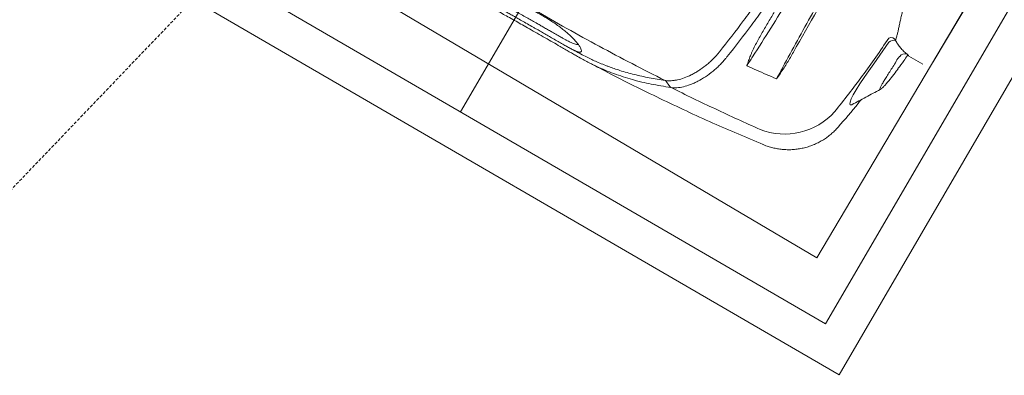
# Model space of a CAD drawing. Header units: millimetres. Extents: x -750 to 72845, y -24282 to 18874.
# Tile 108 of 154: x 64292 to 65087, y 13272 to 13559. Entities that reach past the tile are written whole.
import ezdxf

# ---------------------------------------------------------------- set-up
doc = ezdxf.new("R2010")
doc.units = ezdxf.units.MM
doc.header["$MEASUREMENT"] = 0
doc.linetypes.add('HIDDENX2', pattern=[0.75, 0.5, -0.25])
doc.layers.add('IRISH HOUSE_HYD AIRPORT_DRAINAGE LAYOUT 1$0$GREY SCALE', color=8, linetype='Continuous')
for name, color, linetype, lineweight in [('IRISH HOUSE_HYD AIRPORT_DRAINAGE LAYOUT 1$0$GREYSCALE', 8, 'Continuous', 0), ('M-MEP-ELLG-CABLE', 146, 'HIDDENX2', 20), ('M-MEP-ELPR-EQUIP', 6, 'Continuous', 20)]:
    doc.layers.add(name, color=color, linetype=linetype, lineweight=lineweight)

# ---------------------------------------------------------------- blocks, each defined once
blk = doc.blocks.new('IRISH HOUSE_HYD AIRPORT_DRAINAGE LAYOUT 1$0$FLOOR PLAN')
at = {"layer": 'IRISH HOUSE_HYD AIRPORT_DRAINAGE LAYOUT 1$0$GREYSCALE', "color": 8, "lineweight": 0}
for p, q in [((15237.47, 14498.25), (14648, 13484.58)), ((15558.04, 14311.83), (14953.45, 13272.17)), ((15516.93, 14300.95), (14942.57, 13313.28)), ((15165.22, 13754.86, -57105.36), (14935.54, 13366.63, -57105.36)), ((14392, 13688.18, -57105.36), (14935.54, 13366.63, -57105.36)), ((14942.57, 13313.28), (14353.42, 13655.88)), ((14953.45, 13272.17), (14312.32, 13645)), ((15029.34, 13524.92, -57105.4), (15077.49, 13606.31, -57105.4)), ((14999.05, 13542.31, -57105.4), (14999.79, 13545.04, -57105.4)), ((14981.45, 13523.46, -57105.4), (14993.56, 13540.8, -57105.4)), ((14863.19, 13529.37, -57105.4), (14863.2, 13529.38, -57105.4)), ((15020.85, 13523.15, -57105.4), (15009.76, 13529.71, -57105.4)), ((14977.31, 13517.82, -57105.4), (14981.44, 13523.46, -57105.4)), ((14981.44, 13523.46, -57105.4), (14981.44, 13523.46, -57105.4)), ((14981.44, 13523.46, -57105.4), (14981.44, 13523.46, -57105.4)), ((14973.57, 13512.45, -57105.4), (14977.31, 13517.82, -57105.4)), ((14815.4, 13507.12, -57105.4), (14813.89, 13509.21, -57105.4)), ((14816.91, 13505.03, -57105.4), (14815.4, 13507.12, -57105.4)), ((14967.23, 13502.52, -57105.4), (14970.1, 13507.18, -57105.4)), ((14970.1, 13507.18, -57105.4), (14973.57, 13512.45, -57105.4)), ((14990.48, 13506.25, -57105.4), (14990.21, 13505.98, -57105.4)), ((14991.4, 13507.39, -57105.4), (14990.48, 13506.25, -57105.4)), ((14991.22, 13507.14, -57105.4), (14990.82, 13506.67, -57105.4)), ((14963.27, 13495.11, -57105.4), (14964.9, 13498.4, -57105.4)), ((14964.9, 13498.4, -57105.4), (14967.23, 13502.52, -57105.4)), ((14986.41, 13502.63, -57105.4), (14986.54, 13502.65, -57105.4)), ((14962.02, 13490.93, -57105.4), (14962.29, 13492.55, -57105.4)), ((14962.46, 13490.17, -57105.4), (14962.02, 13490.93, -57105.4)), ((14962.29, 13492.55, -57105.4), (14963.27, 13495.11, -57105.4)), ((14963.59, 13490.36, -57105.4), (14962.46, 13490.17, -57105.4)), ((14963.95, 13490.58, -57105.4), (14963.59, 13490.36, -57105.4)), ((14963.97, 13490.55, -57105.4), (14963.97, 13490.55, -57105.4)), ((14952.58, 13472.33, -57105.4), (14952.58, 13472.34, -57105.4)), ((14892.23, 13458.13, -57105.4), (14892.23, 13458.12, -57105.4))]:
    blk.add_line(p, q, dxfattribs=at)
for centre, radius, start, end in [((21130.68, 10361.07), 7752.88, 141.708854, 166.516628), ((21130.68, 10361.07), 7602.52, 141.773276, 166.244763), ((14995.37, 13540.48, -57105.4), 4.11, 26.4398, 116.04844), ((14997.76, 13536.3, -57105.4), 6.16, 77.87631, 132.9699), ((15006.41, 13526.66, -57105.4), 4.96, 71.8439, 145.95718), ((14877.45, 13514.86, -57105.4), 7.31, 77.43515, 77.75783), ((14909.46, 13520.71, -57105.4), 54.05, 248.4512, 318.32034)]:
    blk.add_arc(centre, radius, start, end, dxfattribs=at)
at = {"layer": 'IRISH HOUSE_HYD AIRPORT_DRAINAGE LAYOUT 1$0$GREYSCALE', "color": 8, "lineweight": 0, "ltscale": 0.25}
for centre, radius, start, end in [((21162.38, 10254.78), 7836.99, 141.329977, 165.793479), ((21207.44, 10240.08), 7731.89, 141.956801, 165.483737)]:
    blk.add_arc(centre, radius, start, end, dxfattribs=at)
at = {"layer": 'IRISH HOUSE_HYD AIRPORT_DRAINAGE LAYOUT 1$0$GREYSCALE', "color": 8, "lineweight": 0}
for points, knots in [([(14987.26, 13753.43, -57105.4), (14983.14, 13743.65, -57105.4), (14978.88, 13733.91, -57105.4), (14970.03, 13714.52, -57105.4), (14965.45, 13704.86, -57105.4), (14955.92, 13685.66, -57105.4), (14950.98, 13676.13, -57105.4), (14940.74, 13657.24, -57105.4), (14935.45, 13647.89, -57105.4), (14924.5, 13629.38, -57105.4), (14918.84, 13620.22, -57105.4), (14907.23, 13602.17, -57105.4), (14901.26, 13593.27, -57105.4), (14892.09, 13580.09, -57105.4), (14889, 13575.72, -57105.4), (14882.74, 13567.05, -57105.4), (14879.59, 13562.74, -57105.4), (14870.02, 13549.91, -57105.4), (14863.54, 13541.49, -57105.4), (14856.95, 13533.17, -57105.4)], [0, 0, 0, 0, 0.125, 0.125, 0.25, 0.25, 0.375, 0.375, 0.5, 0.5, 0.625, 0.625, 0.75, 0.75, 0.8125, 0.8125, 0.875, 0.875, 1, 1, 1, 1]), ([(14863.2, 13529.38, -57105.4), (14869.81, 13537.69, -57105.4), (14876.32, 13546.11, -57105.4), (14885.91, 13558.93, -57105.4), (14889.08, 13563.23, -57105.4), (14895.35, 13571.9, -57105.4), (14898.45, 13576.26, -57105.4), (14907.66, 13589.46, -57105.4), (14913.64, 13598.36, -57105.4), (14925.27, 13616.41, -57105.4), (14930.93, 13625.56, -57105.4), (14941.89, 13644.08, -57105.4), (14947.19, 13653.46, -57105.4), (14957.41, 13672.35, -57105.4), (14962.33, 13681.88, -57105.4), (14969.46, 13696.29, -57105.4), (14971.79, 13701.11, -57105.4), (14976.37, 13710.78, -57105.4), (14978.62, 13715.64, -57105.4), (14985.24, 13730.22, -57105.4), (14989.48, 13739.98, -57105.4), (14993.59, 13749.78, -57105.4)], [0, 0, 0, 0, 0.125, 0.125, 0.1875, 0.1875, 0.25, 0.25, 0.375, 0.375, 0.5, 0.5, 0.625, 0.625, 0.75, 0.75, 0.8125, 0.8125, 0.875, 0.875, 1, 1, 1, 1]), ([(14605.58, 13630.22, -57105.4), (14622.21, 13619.18, -57105.4), (14639.02, 13608.39, -57105.4), (14664.51, 13592.56, -57105.4), (14673.05, 13587.34, -57105.4), (14690.23, 13577.03, -57105.4), (14698.87, 13571.93, -57105.4), (14724.86, 13556.86, -57105.4), (14742.31, 13547.09, -57105.4), (14777.46, 13528.11, -57105.4), (14795.17, 13518.9, -57105.4), (14812.99, 13509.97, -57105.4)], [0, 0, 0, 0, 0.25, 0.25, 0.375, 0.375, 0.5, 0.5, 0.75, 0.75, 1, 1, 1, 1]), ([(14883.62, 13529.08, -57105.4), (14893.42, 13544.37, -57105.4), (14903.21, 13559.94, -57105.4), (14915.43, 13579.74, -57105.4), (14917.88, 13583.72, -57105.4), (14922.75, 13591.69, -57105.4), (14925.18, 13595.68, -57105.4), (14932.45, 13607.69, -57105.4), (14937.27, 13615.73, -57105.4), (14942.07, 13623.81, -57105.4)], [0, 0, 0, 0, 0.5, 0.5, 0.625, 0.625, 0.75, 0.75, 1, 1, 1, 1]), ([(14627.27, 13603.43, -57105.4), (14628.78, 13602.04, -57105.4), (14632.69, 13598.47, -57105.4), (14638.78, 13593.21, -57105.4), (14645.66, 13587.57, -57105.4), (14652.49, 13582.33, -57105.4), (14659.34, 13577.45, -57105.4), (14665.17, 13573.62, -57105.4), (14669.87, 13570.73, -57105.4), (14673.59, 13568.55, -57105.4), (14677.76, 13566.17, -57105.4), (14682.34, 13563.61, -57105.4), (14687.37, 13560.81, -57105.4), (14692.57, 13557.91, -57105.4), (14698.02, 13554.84, -57105.4), (14703.76, 13551.6, -57105.4), (14709.96, 13548.07, -57105.4), (14716.38, 13544.39, -57105.4), (14722.57, 13540.82, -57105.4), (14727.77, 13537.79, -57105.4), (14732.14, 13535.27, -57105.4), (14735.77, 13533.17, -57105.4), (14739.2, 13531.2, -57105.4), (14742.96, 13529.07, -57105.4), (14746.89, 13526.89, -57105.4), (14750.91, 13524.74, -57105.4), (14754.58, 13522.86, -57105.4), (14759.12, 13520.68, -57105.4), (14764.61, 13518.29, -57105.4), (14771.59, 13515.57, -57105.4), (14779.15, 13512.93, -57105.4), (14785.34, 13510.99, -57105.4), (14788.99, 13510.06, -57105.4), (14790.07, 13509.79, -57105.4)], [0, 0, 0, 0, 0.033599, 0.086704, 0.14001, 0.193319, 0.246393, 0.299468, 0.326258, 0.353125, 0.379834, 0.406408, 0.428618, 0.451478, 0.47167, 0.492329, 0.516002, 0.540379, 0.564065, 0.588402, 0.605742, 0.623087, 0.640895, 0.658706, 0.685242, 0.711788, 0.738802, 0.765824, 0.81871, 0.871587, 0.924587, 0.977588, 1, 1, 1, 1]), ([(14957.01, 13608.05, -57105.4), (14952.73, 13600.73, -57105.4), (14948.49, 13593.41, -57105.4), (14940.1, 13578.77, -57105.4), (14935.95, 13571.44, -57105.4), (14927.76, 13556.82, -57105.4), (14923.72, 13549.54, -57105.4), (14915.79, 13535.05, -57105.4), (14911.89, 13527.84, -57105.4), (14908.05, 13520.66, -57105.4)], [0, 0, 0, 0, 0.25, 0.25, 0.5, 0.5, 0.75, 0.75, 1, 1, 1, 1]), ([(14739.18, 13534.59, -57105.4), (14739.85, 13534.28, -57105.4), (14741.4, 13533.55, -57105.4), (14743.06, 13533, -57105.4), (14744.39, 13532.78, -57105.4), (14745.24, 13533, -57105.4), (14745.65, 13533.63, -57105.4), (14745.54, 13534.75, -57105.4), (14744.85, 13536.34, -57105.4), (14743.6, 13538.33, -57105.4), (14741.8, 13540.69, -57105.4), (14739.64, 13543.12, -57105.4), (14737.19, 13545.58, -57105.4), (14734.61, 13547.96, -57105.4), (14731.6, 13550.49, -57105.4), (14728.18, 13553.15, -57105.4), (14724.57, 13555.74, -57105.4), (14720.98, 13558.13, -57105.4), (14717.62, 13560.24, -57105.4), (14714.19, 13562.28, -57105.4), (14710.47, 13564.35, -57105.4), (14706.57, 13566.38, -57105.4), (14702.82, 13568.19, -57105.4), (14698.74, 13570.02, -57105.4), (14694.55, 13571.7, -57105.4), (14690.34, 13573.18, -57105.4), (14686.63, 13574.29, -57105.4), (14683.39, 13575.09, -57105.4), (14680.3, 13575.68, -57105.4), (14677.47, 13576.04, -57105.4), (14675.12, 13576.11, -57105.4), (14673.47, 13575.89, -57105.4), (14672.45, 13575.42, -57105.4), (14672.05, 13574.74, -57105.4), (14672.41, 13573.78, -57105.4), (14673.53, 13572.54, -57105.4), (14675.05, 13571.42, -57105.4), (14675.81, 13570.86, -57105.4)], [0, 0, 0, 0, 0.026608, 0.06138, 0.0962, 0.130925, 0.168927, 0.207024, 0.245099, 0.283069, 0.316694, 0.350298, 0.37294, 0.395622, 0.418192, 0.438002, 0.457786, 0.474878, 0.488481, 0.502082, 0.518368, 0.53466, 0.550889, 0.567128, 0.590899, 0.614713, 0.640745, 0.66688, 0.692979, 0.729781, 0.766704, 0.803672, 0.840537, 0.880482, 0.920552, 0.960572, 1, 1, 1, 1]), ([(14675.81, 13570.86, -57105.4), (14675.81, 13570.85, -57105.4), (14676.35, 13570.44, -57105.4), (14678.02, 13569.38, -57105.4), (14680.56, 13567.81, -57105.4), (14683.4, 13566.15, -57105.4), (14686.25, 13564.52, -57105.4), (14689.54, 13562.66, -57105.4), (14693.26, 13560.56, -57105.4), (14697.39, 13558.24, -57105.4), (14701.89, 13555.69, -57105.4), (14705.43, 13553.68, -57105.4), (14707.4, 13552.56, -57105.4), (14707.79, 13552.34, -57105.4)], [0, 0, 0, 0, 0.0021857, 0.1486808, 0.2950678, 0.3936347, 0.4923949, 0.5907133, 0.6868358, 0.782863, 0.8795306, 0.9761461, 1, 1, 1, 1]), ([(14709.84, 13555.93, -57105.4), (14709.52, 13556.11, -57105.4), (14707.92, 13557.02, -57105.4), (14704.99, 13558.67, -57105.4), (14700.87, 13560.97, -57105.4), (14696.68, 13563.31, -57105.4), (14692.79, 13565.49, -57105.4), (14689.51, 13567.35, -57105.4), (14686.58, 13569.07, -57105.4), (14684.04, 13570.62, -57105.4), (14681.7, 13572.18, -57105.4), (14679.94, 13573.56, -57105.4), (14678.89, 13574.65, -57105.4), (14678.76, 13575.15, -57105.4), (14678.72, 13575.34, -57105.4)], [0, 0, 0, 0, 0.014263, 0.071432, 0.130741, 0.207145, 0.286904, 0.364421, 0.443321, 0.542698, 0.643157, 0.777817, 0.912539, 1, 1, 1, 1]), ([(14999.79, 13545.04, -57105.4), (15000.01, 13545.85, -57105.4), (15000.47, 13547.47, -57105.4), (15001.13, 13550.35, -57105.4), (15001.81, 13553.53, -57105.4), (15002.53, 13556.97, -57105.4), (15003.31, 13560.59, -57105.4), (15004.18, 13564.37, -57105.4), (15005.2, 13568.32, -57105.4), (15006.33, 13572.24, -57105.4), (15007.23, 13574.84, -57105.4), (15007.65, 13576.05, -57105.4)], [0, 0, 0, 0, 0.110862, 0.221742, 0.336208, 0.450686, 0.561628, 0.67257, 0.786427, 0.900273, 1, 1, 1, 1]), ([(14900.98, 13564.76, -57105.4), (14899.25, 13561.93, -57105.4), (14897.53, 13559.09, -57105.4), (14894.14, 13553.4, -57105.4), (14892.47, 13550.54, -57105.4), (14889.21, 13544.79, -57105.4), (14887.62, 13541.89, -57105.4), (14885.34, 13537.5, -57105.4), (14884.59, 13536.02, -57105.4), (14883.53, 13533.79, -57105.4), (14883.19, 13533.04, -57105.4), (14882.53, 13531.54, -57105.4), (14882.21, 13530.78, -57105.4), (14881.91, 13530.01, -57105.4)], [0, 0, 0, 0, 0.25, 0.25, 0.5, 0.5, 0.75, 0.75, 0.875, 0.875, 0.9375, 0.9375, 1, 1, 1, 1]), ([(14742.31, 13539.09, -57105.4), (14742.31, 13539.09, -57105.4), (14742.31, 13539.09, -57105.4), (14742.31, 13539.09, -57105.4), (14742.22, 13539.06, -57105.4), (14741.87, 13538.95, -57105.4), (14740.81, 13539.14, -57105.4), (14739.07, 13539.71, -57105.4), (14736.66, 13540.79, -57105.4), (14734.01, 13542.16, -57105.4), (14731.35, 13543.62, -57105.4), (14728.89, 13545, -57105.4), (14725.84, 13546.75, -57105.4), (14722.44, 13548.71, -57105.4), (14719.01, 13550.69, -57105.4), (14715.95, 13552.45, -57105.4), (14712.86, 13554.22, -57105.4), (14710.85, 13555.36, -57105.4), (14709.84, 13555.93, -57105.4)], [0, 0, 0, 0, 0, 0, 0, 0.042963, 0.162036, 0.283698, 0.405299, 0.528456, 0.591382, 0.654277, 0.728503, 0.80457, 0.856235, 0.909083, 0.954041, 1, 1, 1, 1]), ([(14707.79, 13552.34, -57105.4), (14709, 13551.64, -57105.4), (14711.44, 13550.25, -57105.4), (14715.16, 13548.11, -57105.4), (14718.84, 13545.98, -57105.4), (14722.84, 13543.66, -57105.4), (14726.79, 13541.37, -57105.4), (14730.54, 13539.21, -57105.4), (14733.75, 13537.41, -57105.4), (14736.41, 13535.97, -57105.4), (14738.22, 13535.02, -57105.4), (14738.99, 13534.68, -57105.4), (14739.18, 13534.59, -57105.4)], [0, 0, 0, 0, 0.0782123, 0.1564368, 0.2446658, 0.3329467, 0.4546253, 0.5765046, 0.703629, 0.8312553, 0.9586974, 1, 1, 1, 1]), ([(14918.9, 13537.06, -57105.4), (14917.32, 13534.21, -57105.4), (14915.72, 13531.39, -57105.4), (14913.28, 13527.18, -57105.4), (14912.46, 13525.78, -57105.4), (14910.79, 13523.01, -57105.4), (14909.94, 13521.63, -57105.4), (14909.05, 13520.28, -57105.4)], [0, 0, 0, 0, 0.5, 0.5, 0.75, 0.75, 1, 1, 1, 1]), ([(14949.83, 13484.77, -57105.4), (14953.63, 13489.55, -57105.4), (14961.24, 13499.11, -57105.4), (14972.31, 13513.84, -57105.4), (14983.13, 13528.83, -57105.4), (14990.08, 13539.06, -57105.4), (14993.56, 13544.18, -57105.4)], [0, 0, 0, 0, 0.249503, 0.499006, 0.749503, 1, 1, 1, 1]), ([(15007.95, 13531.37, -57105.4), (15007.05, 13532.13, -57105.4), (15006.18, 13532.91, -57105.4), (15004.53, 13534.58, -57105.4), (15003.74, 13535.45, -57105.4), (15002.25, 13537.27, -57105.4), (15001.55, 13538.22, -57105.4), (15000.23, 13540.21, -57105.4), (14999.61, 13541.24, -57105.4), (14999.05, 13542.31, -57105.4)], [0, 0, 0, 0, 0.25, 0.25, 0.5, 0.5, 0.75, 0.75, 1, 1, 1, 1]), ([(14744.41, 13531.73, -57105.4), (14741.66, 13533.15, -57105.4), (14738.68, 13534.68, -57105.4), (14735.75, 13536.33, -57105.4), (14735.51, 13536.46, -57105.4)], [0, 0, 0, 0, 0.919543, 1, 1, 1, 1]), ([(14767.53, 13521.22, -57105.4), (14767.13, 13521.35, -57105.4), (14763.33, 13522.67, -57105.4), (14758.54, 13524.71, -57105.4), (14752.83, 13527.3, -57105.4), (14748.48, 13529.48, -57105.4), (14744.23, 13531.71, -57105.4), (14741.06, 13533.47, -57105.4), (14739.76, 13534.19, -57105.4)], [0, 0, 0, 0, 0.042136, 0.404804, 0.566088, 0.727781, 0.888854, 1, 1, 1, 1]), ([(14856.84, 13533.02, -57105.4), (14855.15, 13530.9, -57105.4), (14853.37, 13528.93, -57105.4), (14851.06, 13526.63, -57105.4), (14850.59, 13526.18, -57105.4), (14849.65, 13525.29, -57105.4), (14849.18, 13524.85, -57105.4), (14847.74, 13523.58, -57105.4), (14846.78, 13522.77, -57105.4), (14843.89, 13520.46, -57105.4), (14841.94, 13519.08, -57105.4), (14839, 13517.21, -57105.4), (14838.02, 13516.62, -57105.4), (14836.05, 13515.5, -57105.4), (14835.07, 13514.98, -57105.4), (14832.15, 13513.53, -57105.4), (14830.24, 13512.72, -57105.4), (14826.52, 13511.38, -57105.4), (14824.71, 13510.85, -57105.4), (14822.5, 13510.37, -57105.4), (14822.06, 13510.29, -57105.4), (14821.2, 13510.13, -57105.4), (14820.77, 13510.06, -57105.4), (14819.5, 13509.88, -57105.4), (14818.67, 13509.8, -57105.4), (14816.25, 13509.67, -57105.4), (14814.71, 13509.72, -57105.4), (14813.26, 13509.93, -57105.4)], [0, 0, 0, 0, 0.125, 0.125, 0.15625, 0.15625, 0.1875, 0.1875, 0.25, 0.25, 0.375, 0.375, 0.4375, 0.4375, 0.5, 0.5, 0.625, 0.625, 0.75, 0.75, 0.78125, 0.78125, 0.8125, 0.8125, 0.875, 0.875, 1, 1, 1, 1]), ([(14817.8, 13504.27, -57105.4), (14818.55, 13504.16, -57105.4), (14819.32, 13504.09, -57105.4), (14820.92, 13504.04, -57105.4), (14821.75, 13504.05, -57105.4), (14824.26, 13504.22, -57105.4), (14826.01, 13504.49, -57105.4), (14829.64, 13505.33, -57105.4), (14831.52, 13505.91, -57105.4), (14834.45, 13507.02, -57105.4), (14835.44, 13507.43, -57105.4), (14837.44, 13508.33, -57105.4), (14838.45, 13508.82, -57105.4), (14841.51, 13510.4, -57105.4), (14843.55, 13511.61, -57105.4), (14847.63, 13514.32, -57105.4), (14849.68, 13515.83, -57105.4), (14852.22, 13517.94, -57105.4), (14852.73, 13518.37, -57105.4), (14853.74, 13519.25, -57105.4), (14854.24, 13519.7, -57105.4), (14855.73, 13521.07, -57105.4), (14856.7, 13522.02, -57105.4), (14858.62, 13523.99, -57105.4), (14859.56, 13525.01, -57105.4), (14860.95, 13526.6, -57105.4), (14861.4, 13527.14, -57105.4), (14862.08, 13527.97, -57105.4), (14862.3, 13528.25, -57105.4), (14862.75, 13528.81, -57105.4), (14862.97, 13529.09, -57105.4), (14863.19, 13529.37, -57105.4)], [0, 0, 0, 0, 0.0625, 0.0625, 0.125, 0.125, 0.25, 0.25, 0.375, 0.375, 0.4375, 0.4375, 0.5, 0.5, 0.625, 0.625, 0.75, 0.75, 0.78125, 0.78125, 0.8125, 0.8125, 0.875, 0.875, 0.9375, 0.9375, 0.96875, 0.96875, 0.984375, 0.984375, 1, 1, 1, 1]), ([(14881.91, 13530.01, -57105.4), (14881.4, 13528.68, -57105.4), (14880.9, 13527.35, -57105.4), (14880.17, 13525.35, -57105.4), (14879.93, 13524.68, -57105.4), (14879.57, 13523.68, -57105.4), (14879.45, 13523.35, -57105.4), (14879.27, 13522.84, -57105.4), (14879.21, 13522.68, -57105.4), (14879.12, 13522.42, -57105.4), (14879.1, 13522.34, -57105.4), (14879.04, 13522.17, -57105.4), (14879.02, 13522.09, -57105.4), (14879, 13522, -57105.4)], [0, 0, 0, 0, 0.5, 0.5, 0.75, 0.75, 0.875, 0.875, 0.9375, 0.9375, 0.96875, 0.96875, 1, 1, 1, 1]), ([(15008.59, 13530.26, -57105.4), (15007.61, 13528.79, -57105.4), (15005.18, 13525.13, -57105.4), (15002.52, 13521.63, -57105.4), (15000.93, 13519.53, -57105.4)], [0, 0, 0, 0, 0.400839, 1, 1, 1, 1]), ([(15002.29, 13529.43, -57105.4), (15002.07, 13529.14, -57105.4), (15001.84, 13528.85, -57105.4), (15001.66, 13528.53, -57105.4), (15001.66, 13528.53, -57105.4)], [0, 0, 0, 0, 0.9999461, 1, 1, 1, 1]), ([(15009.76, 13529.71, -57105.4), (15009.5, 13529.99, -57105.4), (15009.33, 13530.16, -57105.4), (15008.78, 13530.67, -57105.4), (15008.41, 13530.99, -57105.4), (15007.95, 13531.37, -57105.4)], [0, 0, 0, 0, 0.5, 0.5, 1, 1, 1, 1]), ([(14892.25, 13458.15, -57105.4), (14878.66, 13463.88, -57105.4), (14850.62, 13475.73, -57105.4), (14808.82, 13495.28, -57105.4), (14774.51, 13512.17, -57105.4), (14754.68, 13522.88, -57105.4), (14755.85, 13522.26, -57105.4)], [0, 0, 0, 0, 0.27832, 0.574596, 0.870871, 1, 1, 1, 1]), ([(14812.99, 13509.97, -57105.4), (14808.68, 13510.68, -57105.4), (14800.06, 13512.09, -57105.4), (14788.23, 13514.66, -57105.4), (14777.26, 13517.71, -57105.4), (14770.51, 13520.14, -57105.4), (14767.53, 13521.22, -57105.4)], [0, 0, 0, 0, 0.263525, 0.527185, 0.79078, 1, 1, 1, 1]), ([(15001.66, 13528.53, -57105.4), (15001.66, 13528.53, -57105.4), (15000.21, 13527.6, -57105.4), (14999.08, 13523.96, -57105.4), (14996.06, 13520.07, -57105.4), (14993.6, 13515.98, -57105.4), (14991.32, 13512.37, -57105.4), (14989.4, 13509.17, -57105.4), (14987.9, 13506.54, -57105.4), (14986.82, 13504.5, -57105.4), (14986.26, 13503.17, -57105.4), (14986.11, 13502.53, -57105.4), (14986.33, 13502.61, -57105.4), (14986.41, 13502.63, -57105.4)], [0, 0, 0, 0, 0.000001, 0.102794, 0.208141, 0.312848, 0.420372, 0.524648, 0.631769, 0.736112, 0.843311, 0.947618, 1, 1, 1, 1]), ([(15000.96, 13519.51, -57105.4), (15000.48, 13518.79, -57105.4), (14997.53, 13514.39, -57105.4), (14994.19, 13510.58, -57105.4), (14991.4, 13507.39, -57105.4)], [0, 0, 0, 0, 0.163282, 1, 1, 1, 1]), ([(14790.07, 13509.79, -57105.4), (14791.46, 13509.42, -57105.4), (14795.31, 13508.4, -57105.4), (14801.74, 13507.05, -57105.4), (14809.52, 13505.59, -57105.4), (14815.05, 13504.7, -57105.4), (14817.82, 13504.26, -57105.4)], [0, 0, 0, 0, 0.157579, 0.438078, 0.719047, 1, 1, 1, 1]), ([(14990.23, 13505.96, -57105.4), (14989.97, 13505.66, -57105.4), (14989.29, 13504.89, -57105.4), (14988.48, 13504.08, -57105.4), (14987.67, 13503.38, -57105.4), (14987.13, 13502.95, -57105.4), (14986.66, 13502.7, -57105.4), (14986.55, 13502.64, -57105.4)], [0, 0, 0, 0, 0.216023, 0.560392, 0.763973, 0.942309, 1, 1, 1, 1]), ([(14817.8, 13504.27, -57105.4), (14817.76, 13504.27, -57105.4), (14817.72, 13504.29, -57105.4), (14817.63, 13504.33, -57105.4), (14817.58, 13504.36, -57105.4), (14817.45, 13504.43, -57105.4), (14817.37, 13504.5, -57105.4), (14817.14, 13504.69, -57105.4), (14817.01, 13504.85, -57105.4), (14816.91, 13505.02, -57105.4)], [0, 0, 0, 0, 0.125, 0.125, 0.25, 0.25, 0.5, 0.5, 1, 1, 1, 1]), ([(14817.82, 13504.26, -57105.4), (14829.69, 13498.36, -57105.4), (14841.61, 13492.6, -57105.4), (14865.54, 13481.32, -57105.4), (14877.55, 13475.82, -57105.4), (14889.61, 13470.44, -57105.4)], [0, 0, 0, 0, 0.5, 0.5, 1, 1, 1, 1]), ([(14986.54, 13502.65, -57105.4), (14984.65, 13501.65, -57105.4), (14980.85, 13499.64, -57105.4), (14975.07, 13496.55, -57105.4), (14969.43, 13493.51, -57105.4), (14965.75, 13491.51, -57105.4), (14964, 13490.57, -57105.4)], [0, 0, 0, 0, 0.2528454, 0.5089886, 0.7672662, 1, 1, 1, 1]), ([(14971.15, 13494.43, -57105.4), (14970.36, 13493.42, -57105.4), (14964.45, 13485.84, -57105.4), (14958.12, 13478.59, -57105.4), (14952.62, 13472.3, -57105.4)], [0, 0, 0, 0, 0.132817, 1, 1, 1, 1]), ([(14952.64, 13472.28, -57105.4), (14952.58, 13472.21, -57105.4), (14951.71, 13471.14, -57105.4), (14949.83, 13469.24, -57105.4), (14946.99, 13466.62, -57105.4), (14943.95, 13464.23, -57105.4), (14940.74, 13462.06, -57105.4), (14937.26, 13460.07, -57105.4), (14933.53, 13458.29, -57105.4), (14929.59, 13456.78, -57105.4), (14925.58, 13455.61, -57105.4), (14921.55, 13454.76, -57105.4), (14917.51, 13454.23, -57105.4), (14913.49, 13454.01, -57105.4), (14909.51, 13454.09, -57105.4), (14905.6, 13454.47, -57105.4), (14901.77, 13455.12, -57105.4), (14898.04, 13456.04, -57105.4), (14894.86, 13457.04, -57105.4), (14892.96, 13457.84, -57105.4), (14892.24, 13458.14, -57105.4)], [0, 0, 0, 0, 0.0043, 0.062427, 0.120682, 0.179038, 0.237474, 0.295974, 0.360442, 0.424188, 0.487097, 0.549223, 0.610606, 0.671276, 0.731251, 0.79054, 0.849146, 0.907063, 0.964275, 1, 1, 1, 1])]:
    blk.add_open_spline(points, degree=3, knots=knots, dxfattribs=at)
for points in [[(14958.6, 13605.83, -57105.4), (14945.13, 13582.92, -57105.4), (14931.9, 13559.99, -57105.4), (14918.9, 13537.06, -57105.4)], [(14742.87, 13539.27, -57105.4), (14742.68, 13539.21, -57105.4), (14742.49, 13539.15, -57105.4), (14742.31, 13539.09, -57105.4)], [(14856.95, 13533.17, -57105.4), (14856.91, 13533.12, -57105.4), (14856.88, 13533.07, -57105.4), (14856.84, 13533.02, -57105.4)], [(14878.95, 13521.77, -57105.4), (14880.5, 13524.24, -57105.4), (14882.06, 13526.67, -57105.4), (14883.62, 13529.08, -57105.4)], [(15008.83, 13530.62, -57105.4), (15008.75, 13530.5, -57105.4), (15008.67, 13530.38, -57105.4), (15008.59, 13530.26, -57105.4)], [(14879, 13522, -57105.4), (14878.98, 13521.94, -57105.4), (14878.97, 13521.87, -57105.4), (14878.95, 13521.81, -57105.4)], [(14878.95, 13521.81, -57105.4), (14878.95, 13521.8, -57105.4), (14878.95, 13521.78, -57105.4), (14878.95, 13521.77, -57105.4)], [(14878.96, 13521.81, -57105.4), (14878.96, 13521.8, -57105.4), (14878.95, 13521.78, -57105.4), (14878.95, 13521.77, -57105.4)], [(14878.95, 13521.77, -57105.4), (14884.19, 13519.5, -57105.4), (14889.42, 13517.19, -57105.4), (14894.64, 13514.87, -57105.4)], [(14879.04, 13521.99, -57105.4), (14879.01, 13521.93, -57105.4), (14878.99, 13521.87, -57105.4), (14878.96, 13521.81, -57105.4)], [(14894.64, 13514.87, -57105.4), (14897.39, 13513.68, -57105.4), (14900.14, 13512.47, -57105.4), (14902.88, 13511.24, -57105.4)], [(14908.05, 13520.66, -57105.4), (14906.38, 13517.55, -57105.4), (14904.65, 13514.41, -57105.4), (14902.88, 13511.24, -57105.4)], [(14909.05, 13520.28, -57105.4), (14907.07, 13517.24, -57105.4), (14904.99, 13514.24, -57105.4), (14902.88, 13511.24, -57105.4)], [(14813.26, 13509.93, -57105.4), (14813.17, 13509.94, -57105.4), (14813.08, 13509.96, -57105.4), (14812.99, 13509.97, -57105.4)], [(14813.26, 13509.93, -57105.4), (14813.52, 13509.77, -57105.4), (14813.74, 13509.52, -57105.4), (14813.89, 13509.21, -57105.4)], [(14816.91, 13505.02, -57105.4), (14816.91, 13505.03, -57105.4), (14816.91, 13505.03, -57105.4), (14816.91, 13505.03, -57105.4)], [(14817.82, 13504.26, -57105.4), (14817.81, 13504.26, -57105.4), (14817.8, 13504.26, -57105.4), (14817.8, 13504.27, -57105.4)]]:
    blk.add_open_spline(points, degree=3, dxfattribs=at)
blk = doc.blocks.new('IRISH HOUSE_HYD AIRPORT_DRAINAGE LAYOUT 1')
at = {"layer": 'IRISH HOUSE_HYD AIRPORT_DRAINAGE LAYOUT 1$0$GREY SCALE'}
blk.add_blockref('IRISH HOUSE_HYD AIRPORT_DRAINAGE LAYOUT 1$0$FLOOR PLAN', (0, 0), dxfattribs=at)

msp = doc.modelspace()

# ---------------------------------------------------------------- linework, layer by layer
at = {"layer": 'M-MEP-ELLG-CABLE', "color": 6, "ltscale": 5}
msp.add_lwpolyline([(58218.75, 8943.09), (62692.57, 11757.07), (66470.78, 15705.71)], dxfattribs=at)
at = {"layer": 'M-MEP-ELLG-CABLE', "color": 1, "ltscale": 5}
msp.add_arc((67447.38, 10884.46), 5017.37, 120.66062, 164.1492, dxfattribs=at)

# ---------------------------------------------------------------- block references
at = {"layer": 'M-MEP-ELPR-EQUIP'}
msp.add_blockref('IRISH HOUSE_HYD AIRPORT_DRAINAGE LAYOUT 1', (50000, 0), dxfattribs=at)

doc.saveas('drawing.dxf')
